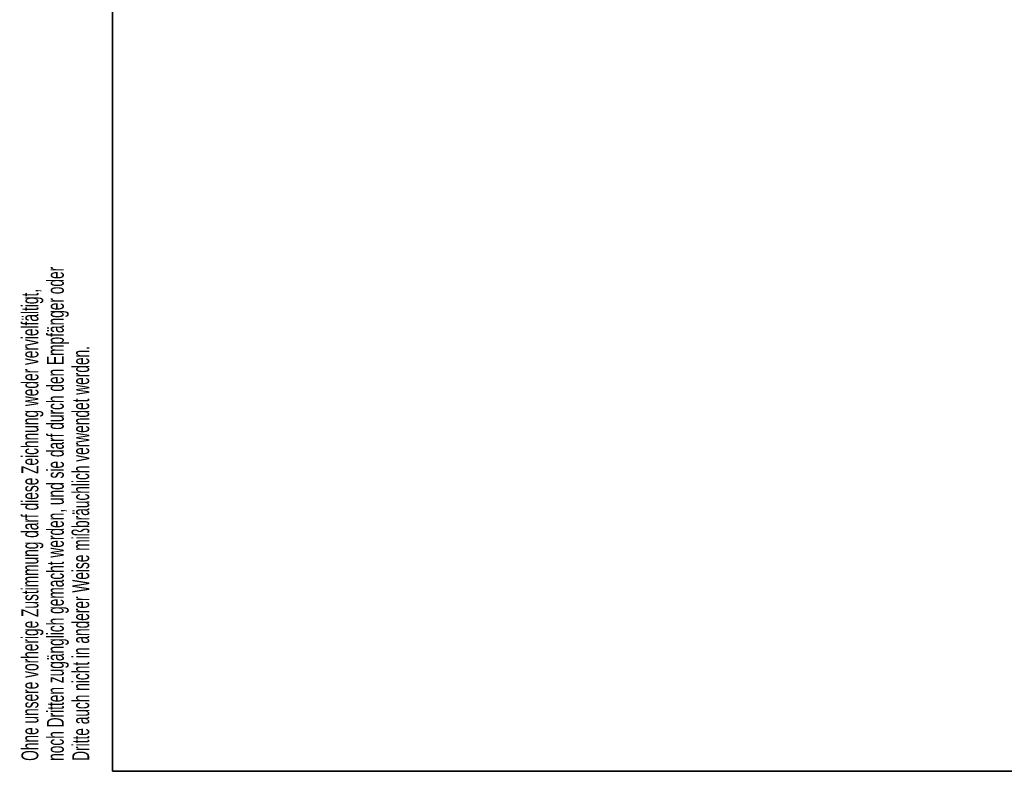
# Model space of a CAD drawing. Header units: millimetres. Extents: x 5 to 414, y 6 to 290.
# Tile 1 of 37: x 9 to 125, y 6 to 95. Entities that reach past the tile are written whole.
import ezdxf

# ---------------------------------------------------------------- set-up
doc = ezdxf.new("R2010")
doc.units = ezdxf.units.MM
doc.layers.add('SLD-0', color=7, linetype='Continuous')
doc.styles.add('SLDTEXTSTYLE0', font='TXT', dxfattribs={"width": 0.605})

msp = doc.modelspace()

# ---------------------------------------------------------------- linework, layer by layer
at = {"layer": 'SLD-0', "lineweight": 35}
for p, q in [((20, 288.5), (20, 6)), ((20, 6), (414, 6))]:
    msp.add_line(p, q, dxfattribs=at)

# ---------------------------------------------------------------- texts
at = {"layer": 'SLD-0', "char_height": 2, "attachment_point": 1, "rotation": 90, "style": 'SLDTEXTSTYLE0'}
for s, insert in [('noch Dritten zugänglich gemacht werden, und sie darf durch den Empfänger oder', (12.2299, 7.2381)), ('Ohne unsere vorherige Zustimmung darf diese Zeichnung weder vervielfältigt,', (9.2299, 7.2381)), ('Dritte auch nicht in anderer Weise mißbräuchlich verwendet werden.', (15.2299, 7.2381))]:
    msp.add_mtext(s, dxfattribs=dict(at, insert=insert))

doc.saveas('drawing.dxf')
